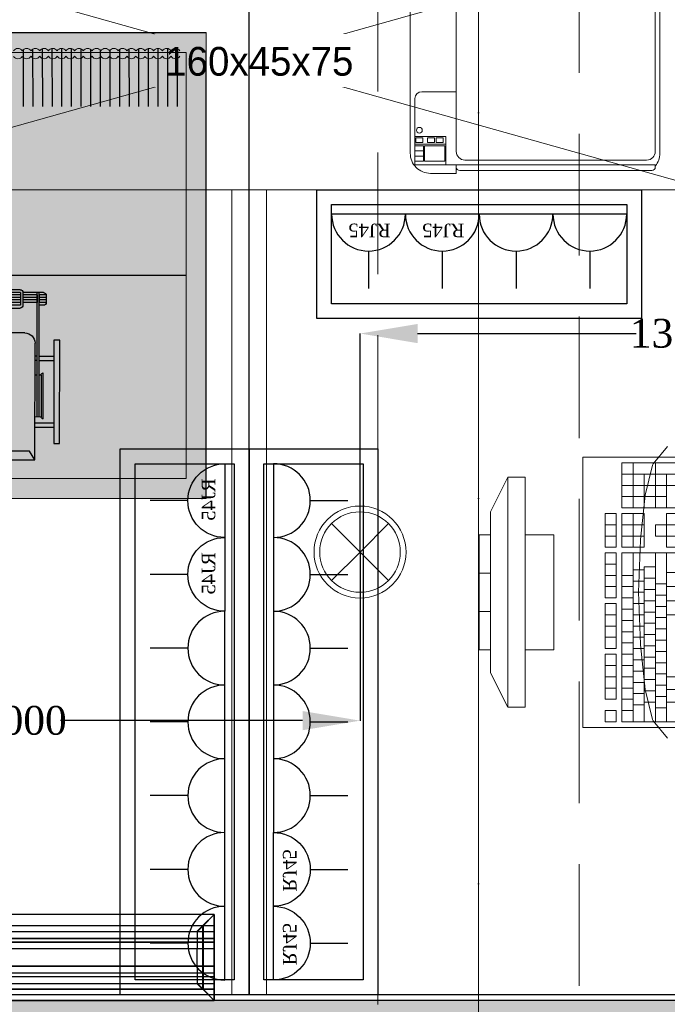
# Model space of a CAD drawing. Header units: millimetres. Extents: x 0 to 88385, y 0 to 41127.
# Tile 221 of 244: x 84434 to 85560, y 29696 to 31408. Entities that reach past the tile are written whole.
import ezdxf
from ezdxf.enums import TextEntityAlignment as Align

# ---------------------------------------------------------------- set-up
doc = ezdxf.new("R2010")
doc.units = ezdxf.units.MM
doc.header["$MEASUREMENT"] = 0
doc.set_wipeout_variables(frame=1)
for name, pattern in [('Dot & Dashed', [670.277762, 317.5, -176.388889, 0, -176.388874]), ('Hidden', [317.5, 211.666667, -105.833333]), ('Wipeout_Contour', [1000, 0, -1000])]:
    doc.linetypes.add(name, pattern=pattern)
for name, color, linetype in [('- განათება', 7, 'Continuous'), ('- მექანიკური ნაწილი', 7, 'Continuous'), ('- საშტეფცელო როზეტები', 7, 'Continuous'), ('Edges', 7, 'Continuous'), ('New_Structural - Bearing', 7, 'Continuous'), ('Structural - Bearing', 7, 'Continuous'), ('Structural - Grid', 7, 'Continuous')]:
    doc.layers.add(name, color=color, linetype=linetype)
for name, color, linetype, lineweight in [('heating-cooling1', 7, 'Continuous', 0), ('HVAC Room Number', 7, 'Continuous', 0), ('New_Annotation - Text_Pen_No__1', 7, 'Continuous', 13), ('New_Interior - Furniture _Pen_No__1', 7, 'Continuous', 13)]:
    doc.layers.add(name, color=color, linetype=linetype, lineweight=lineweight)
for name, color, linetype, lineweight, true_color in [('New_Interior - Lamp_Pen_No__77', 7, 'Continuous', 20, 0xffeb28), ('New_Structural - Bearing_Pen_No__5', 7, 'Continuous', 25, 0x40a5ff), ('New_Structural - Bearing_Pen_No__57', 7, 'Continuous', 25, 0xdcd214), ('Structural - Bearing_Pen_No__81', 7, 'Continuous', 20, 0x6a6a6a), ('Structural - Grid_Pen_No__81', 7, 'Continuous', 20, 0x6a6a6a)]:
    doc.layers.add(name, color=color, linetype=linetype, lineweight=lineweight, true_color=true_color)
doc.styles.add('GENERATED_STYLE_2', font='txt')
doc.styles.get("Standard").update_dxf_attribs({"font": 'sylfaen.ttf'})
doc.dimstyles.get("Standard").update_dxf_attribs({"dimtxt": 0.18, "dimasz": 0.18, "dimexe": 0.18, "dimexo": 0.0625, "dimgap": 0.09, "dimtad": 0, "dimtih": 1, "dimtoh": 1, "dimdec": 4, "dimzin": 0, "dimdsep": 46, "dimtxsty": 'Standard', "dimcen": 0.09, "dimadec": 0, "dimazin": 0, "dimtfac": 1, "dimtdec": 4, "dimtofl": 0, "dimtmove": 0, "dimatfit": 3, "dimfxl": 1, "dimtolj": 1, "dimtzin": 0, "dimarcsym": 0})

# ---------------------------------------------------------------- blocks, each defined once
blk = doc.blocks.new('Wall_75', base_point=(-2414.8, 29612.2))
at = {"layer": 'New_Structural - Bearing_Pen_No__57', "linetype": 'Continuous', "lineweight": 25, "true_color": 0xdcd214}
blk.add_hatch(color=52, dxfattribs=at).paths.add_polyline_path([(-2314.8, 29622.2), (2694.3, 29622.2), (2694.3, 29702.2), (-2314.8, 29702.2)])
at = {"layer": 'New_Structural - Bearing_Pen_No__5', "color": 161, "linetype": 'Continuous', "lineweight": 25, "true_color": 0x40a5ff}
blk.add_line((2694.3, 29702.2), (-2314.8, 29702.2), dxfattribs=at)
at = {"layer": 'New_Structural - Bearing_Pen_No__5', "color": 161, "linetype": 'Continuous', "lineweight": 25, "true_color": 0x40a5ff, "flags": 128}
blk.add_lwpolyline([(2694.3, 29712.2), (-2314.8, 29712.2)], dxfattribs=at)
blk = doc.blocks.new('Wardrobe 01_2')
at = {"layer": 'New_Interior - Furniture _Pen_No__1', "color": 7, "linetype": 'Continuous', "lineweight": 13}
for p, q in [((1600, 0), (0, 450)), ((0, 0), (1600, 450))]:
    blk.add_line(p, q, dxfattribs=at)
at = {"layer": 'New_Interior - Furniture _Pen_No__1', "color": 7, "linetype": 'Continuous', "lineweight": 13, "flags": 128}
blk.add_lwpolyline([(0, 0), (1600, 0), (1600, 450), (0, 450)], close=True, dxfattribs=at)
blk = doc.blocks.new('Standard grid marker_2')
at = {"layer": 'Structural - Grid_Pen_No__81', "color": 251, "linetype": 'Continuous', "lineweight": 20, "true_color": 0x6a6a6a}
blk.add_line((1000, 0), (27734.9, 0), dxfattribs=at)
at = {"layer": 'Structural - Grid_Pen_No__81', "color": 251, "lineweight": 20, "true_color": 0x6a6a6a, "style": 'GENERATED_STYLE_2'}
for tag, p in [('AC_MarkerText_1_0', (-1.5, -46.7)), ('AC_MarkerText_1_1', (28933.4, -46.7))]:
    blk.add_attdef(tag, text='', height=100, rotation=270, dxfattribs=at).set_placement(p, align=Align.TOP_CENTER)
blk = doc.blocks.new('Office Workstation Solo 27_3')
at = {"layer": 'New_Interior - Furniture _Pen_No__1', "color": 7, "linetype": 'Continuous', "lineweight": 13}
for p, q in [((-800, -420), (-800, -400)), ((-800, -400), (-600, -400)), ((-733.3, -420), (-733.3, -400)), ((-666.7, -420), (-666.7, -400)), ((-600, -400), (-600, -420)), ((-900, -450), (-840, -420)), ((-560, -420), (-840, -420)), ((-600, -420), (-800, -420)), ((-500, -450), (-560, -420)), ((-900, -480), (-900, -450)), ((-900, -450), (-500, -450)), ((-500, -450), (-500, -480)), ((-500, -480), (-900, -480)), ((-800, -530), (-800, -480)), ((-800, -480), (-600, -480)), ((-600, -480), (-600, -530)), ((-600, -530), (-800, -530)), ((-837.1, -638.5), (-837.1, -619.1)), ((-837.1, -619.1), (-778.3, -619.1)), ((-817.5, -638.5), (-817.5, -619.1)), ((-797.9, -638.5), (-797.9, -619.1)), ((-778.3, -619.1), (-778.3, -638.5)), ((-768.5, -638.5), (-768.5, -619.1)), ((-768.5, -619.1), (-690.2, -619.1)), ((-749, -638.5), (-749, -619.1)), ((-729.4, -638.5), (-729.4, -619.1)), ((-709.8, -638.5), (-709.8, -619.1)), ((-690.2, -619.1), (-690.2, -638.5)), ((-680.4, -638.5), (-680.4, -619.1)), ((-680.4, -619.1), (-602.1, -619.1)), ((-660.8, -638.5), (-660.8, -619.1)), ((-641.2, -638.5), (-641.2, -619.1)), ((-621.7, -638.5), (-621.7, -619.1)), ((-602.1, -619.1), (-602.1, -638.5)), ((-592.3, -638.5), (-592.3, -619.1)), ((-592.3, -619.1), (-514, -619.1)), ((-572.7, -638.5), (-572.7, -619.1)), ((-553.1, -638.5), (-553.1, -619.1)), ((-533.5, -638.5), (-533.5, -619.1)), ((-514, -619.1), (-514, -638.5)), ((-494.4, -638.5), (-494.4, -619.1)), ((-494.4, -619.1), (-474.8, -619.1)), ((-474.8, -619.1), (-474.8, -638.5)), ((-925.2, -745.2), (-925.2, -648.2)), ((-925.2, -648.2), (-846.9, -648.2)), ((-905.6, -745.2), (-905.6, -648.2)), ((-886, -745.2), (-886, -648.2)), ((-866.5, -725.8), (-866.5, -648.2)), ((-846.9, -648.2), (-846.9, -745.2)), ((-778.3, -638.5), (-837.1, -638.5)), ((-837.1, -687), (-837.1, -648.2)), ((-837.1, -648.2), (-778.3, -648.2)), ((-817.5, -687), (-817.5, -648.2)), ((-797.9, -687), (-797.9, -648.2)), ((-778.3, -648.2), (-778.3, -687)), ((-690.2, -638.5), (-768.5, -638.5)), ((-768.5, -745.2), (-768.5, -648.2)), ((-768.5, -648.2), (-474.8, -648.2)), ((-729.4, -667.6), (-729.4, -648.2)), ((-709.8, -667.6), (-709.8, -648.2)), ((-690.2, -667.6), (-690.2, -648.2)), ((-602.1, -638.5), (-680.4, -638.5)), ((-670.6, -667.6), (-670.6, -648.2)), ((-651, -667.6), (-651, -648.2)), ((-631.5, -667.6), (-631.5, -648.2)), ((-611.9, -667.6), (-611.9, -648.2)), ((-514, -638.5), (-592.3, -638.5)), ((-592.3, -667.6), (-592.3, -648.2)), ((-572.7, -667.6), (-572.7, -648.2)), ((-553.1, -667.6), (-553.1, -648.2)), ((-533.5, -667.6), (-533.5, -648.2)), ((-514, -667.6), (-514, -648.2)), ((-474.8, -638.5), (-494.4, -638.5)), ((-494.4, -667.6), (-494.4, -648.2)), ((-474.8, -648.2), (-474.8, -745.2)), ((-846.9, -667.6), (-925.2, -667.6)), ((-778.3, -667.6), (-837.1, -667.6)), ((-474.8, -667.6), (-768.5, -667.6)), ((-739.2, -687), (-739.2, -667.6)), ((-719.6, -687), (-719.6, -667.6)), ((-700, -687), (-700, -667.6)), ((-680.4, -687), (-680.4, -667.6)), ((-660.8, -687), (-660.8, -667.6)), ((-641.2, -687), (-641.2, -667.6)), ((-621.7, -687), (-621.7, -667.6)), ((-602.1, -687), (-602.1, -667.6)), ((-582.5, -687), (-582.5, -667.6)), ((-562.9, -687), (-562.9, -667.6)), ((-543.3, -687), (-543.3, -667.6)), ((-523.8, -687), (-523.8, -667.6)), ((-504.2, -687), (-504.2, -667.6)), ((-791.6, -680.4), (-869.2, -688.9)), ((-790.4, -680.3), (-791.6, -680.4)), ((-700, -677.3), (-790.4, -680.3)), ((-700, -677.3), (-609.6, -680.3)), ((-609.6, -680.3), (-608.4, -680.4)), ((-608.4, -680.4), (-530.8, -688.9)), ((-921.1, -701.6), (-923.5, -702.6)), ((-869.2, -688.9), (-921.1, -701.6)), ((-846.9, -687), (-905.6, -687)), ((-778.3, -687), (-837.1, -687)), ((-474.8, -687), (-744.1, -687)), ((-744.1, -706.4), (-744.1, -687)), ((-724.5, -706.4), (-724.5, -687)), ((-704.9, -706.4), (-704.9, -687)), ((-685.3, -706.4), (-685.3, -687)), ((-665.7, -706.4), (-665.7, -687)), ((-646.1, -706.4), (-646.1, -687)), ((-626.6, -706.4), (-626.6, -687)), ((-607, -706.4), (-607, -687)), ((-587.4, -706.4), (-587.4, -687)), ((-567.8, -706.4), (-567.8, -687)), ((-548.2, -706.4), (-548.2, -687)), ((-530.8, -688.9), (-478.9, -701.6)), ((-528.6, -706.4), (-528.6, -687)), ((-509.1, -706.4), (-509.1, -687)), ((-478.9, -701.6), (-476.5, -702.6)), ((-923.5, -702.6), (-953.7, -727.7)), ((-846.9, -706.4), (-925.2, -706.4)), ((-817.5, -725.8), (-817.5, -706.4)), ((-817.5, -706.4), (-797.9, -706.4)), ((-797.9, -706.4), (-797.9, -725.8)), ((-474.8, -706.4), (-768.5, -706.4)), ((-714.7, -725.8), (-714.7, -706.4)), ((-695.1, -725.8), (-695.1, -706.4)), ((-675.5, -725.8), (-675.5, -706.4)), ((-655.9, -725.8), (-655.9, -706.4)), ((-636.4, -725.8), (-636.4, -706.4)), ((-616.8, -725.8), (-616.8, -706.4)), ((-597.2, -725.8), (-597.2, -706.4)), ((-577.6, -725.8), (-577.6, -706.4)), ((-558, -725.8), (-558, -706.4)), ((-538.4, -725.8), (-538.4, -706.4)), ((-518.9, -725.8), (-518.9, -706.4)), ((-499.3, -725.8), (-499.3, -706.4)), ((-476.5, -702.6), (-446.3, -727.7)), ((-846.9, -725.8), (-905.6, -725.8)), ((-837.1, -745.2), (-837.1, -725.8)), ((-837.1, -725.8), (-817.5, -725.8)), ((-817.5, -745.2), (-817.5, -725.8)), ((-797.9, -725.8), (-817.5, -725.8)), ((-797.9, -725.8), (-778.3, -725.8)), ((-797.9, -745.2), (-797.9, -725.8)), ((-778.3, -725.8), (-778.3, -745.2)), ((-474.8, -725.8), (-768.5, -725.8)), ((-734.3, -745.2), (-734.3, -725.8)), ((-709.8, -745.2), (-709.8, -725.8)), ((-685.3, -745.2), (-685.3, -725.8)), ((-660.8, -745.2), (-660.8, -725.8)), ((-553.1, -745.2), (-553.1, -725.8)), ((-531.1, -745.2), (-531.1, -725.8)), ((-509.1, -745.2), (-509.1, -725.8))]:
    blk.add_line(p, q, dxfattribs=at)
at = {"layer": 'New_Interior - Furniture _Pen_No__1', "color": 7, "linetype": 'Continuous', "lineweight": 13, "flags": 128}
for points in [[(0, 0), (-1400, 0), (-1400, -800), (0, -800)], [(-1400, 0), (-1400, -30), (0, -30), (0, 0)], [(-465, -580), (-465, -750), (-935, -750), (-935, -580)]]:
    blk.add_lwpolyline(points, close=True, dxfattribs=at)
blk = doc.blocks.new('Office Workstation Solo 27_4')
at = {"layer": 'New_Interior - Furniture _Pen_No__1', "color": 7, "linetype": 'Continuous', "lineweight": 13, "flags": 128}
for points in [[(0, 0), (-1400, 0), (-1400, -800), (0, -800)], [(-1400, 0), (-1400, -30), (0, -30), (0, 0)]]:
    blk.add_lwpolyline(points, close=True, dxfattribs=at)
blk = doc.blocks.new('Copier Desktop')
at = {"layer": 'New_Interior - Furniture _Pen_No__1', "color": 7, "linetype": 'Continuous', "lineweight": 13}
for p, q in [((80, 354), (80, 38)), ((354, 346), (354, 354)), ((399, 346), (354, 346)), ((426, 38), (426, 319)), ((20, 142), (80, 142)), ((8, 12.7), (8, 130)), ((8, 64), (62, 64)), ((22, 61.5), (9.5, 61.5)), ((9.5, 61.5), (9.5, 53.5)), ((9.5, 53.5), (22, 53.5)), ((22, 53.5), (22, 61.5)), ((42, 61.5), (30, 61.5)), ((30, 61.5), (30, 53.5)), ((30, 53.5), (42, 53.5)), ((42, 53.5), (42, 61.5)), ((57, 61.5), (45, 61.5)), ((45, 61.5), (45, 53.5)), ((45, 53.5), (57, 53.5)), ((57, 53.5), (57, 61.5)), ((62, 15), (62, 64)), ((8, 51), (62, 51)), ((23, 48), (8, 48)), ((8, 48), (8, 21)), ((8, 39), (23, 39)), ((23, 21), (23, 48)), ((60, 48), (25, 48)), ((25, 48), (25, 21)), ((60, 21), (60, 48)), ((8, 30), (23, 30)), ((8, 21), (23, 21)), ((25, 21), (60, 21)), ((95, 23), (411, 23)), ((8, 15), (80, 15))]:
    blk.add_line(p, q, dxfattribs=at)
at = {"layer": 'New_Interior - Furniture _Pen_No__1', "color": 7, "linetype": 'Continuous', "lineweight": 13, "flags": 128}
for points in [[(35, 0), (80, 0), (80, 15), (426, 15), (426, 12.7, 0.174158), (434, 35), (434, 319, 0.414214), (399, 354), (35, 354, 0.414214), (0, 319), (0, 35, 0.414214)], [(80, 15), (80, 11, 0.414214), (86, 5), (420, 5, 0.414214), (426, 11), (426, 15)]]:
    blk.add_lwpolyline(points, format="xyb", close=True, dxfattribs=at)
at = {"layer": 'New_Interior - Furniture _Pen_No__1', "color": 7, "linetype": 'Continuous', "lineweight": 13}
blk.add_circle((15.8, 75), 5, dxfattribs=at)
for centre, radius, start, end in [((399, 319), 27, 0, 90), ((20, 130), 12, 90, 180), ((95, 38), 15, 180, 270), ((411, 38), 15, 270, 0)]:
    blk.add_arc(centre, radius, start, end, dxfattribs=at)
blk = doc.blocks.new('Beam_1', base_point=(991.2, 14663))
at = {"layer": 'Structural - Bearing_Pen_No__81', "color": 251, "linetype": 'Dot & Dashed', "lineweight": 20, "true_color": 0x6a6a6a}
blk.add_line((991.2, 14663), (991.2, 39096.2), dxfattribs=at)
at = {"layer": 'Structural - Bearing_Pen_No__81', "color": 251, "linetype": 'Hidden', "lineweight": 20, "true_color": 0x6a6a6a}
for p, q in [((1166.2, 14488), (1166.2, 39096.2)), ((816.2, 26838), (816.2, 32488))]:
    blk.add_line(p, q, dxfattribs=at)
blk = doc.blocks.new('- საშტეფცელო როზეტი IP22')
at = {"layer": '- საშტეფცელო როზეტები', "color": 5}
for p, q in [((8536.7, 3822.7), (8536.7, 3888.1)), ((8472.6, 3758.6), (8600.9, 3758.6))]:
    blk.add_line(p, q, dxfattribs=at)
blk.add_arc((8536.7, 3758.6), 64.1, 0, 180, dxfattribs=at)
blk = doc.blocks.new('socket')
at = {"layer": '- საშტეფცელო როზეტები', "color": 5}
for p, q in [((0, 64.1), (0, 129.5)), ((-64.1, 0), (64.1, 0))]:
    blk.add_line(p, q, dxfattribs=at)
blk.add_arc((0, 0), 64.1, 0, 180, dxfattribs=at)
at = {"layer": '- საშტეფცელო როზეტები', "color": 1, "insert": (-38.6, 40.2), "char_height": 23.657, "attachment_point": 1}
blk.add_mtext_dynamic_manual_height_columns('{\\fSylfaen|b0|i0|c0|p18;RJ45}', width=4.298, gutter_width=0.0538, heights=[0], dxfattribs=at)
blk = doc.blocks.new('lineardiffplan')
at = {"layer": 'Edges'}
for p, q in [((392.8, 274.9), (392.8, 274.6)), ((393.1, 274.9), (392.8, 274.9)), ((422.8, 244.9), (392.8, 274.9)), ((392.8, 274.6), (392.9, 274.5)), ((392.9, 125.2), (392.9, 274.5)), ((412.4, 255), (392.9, 274.5)), ((393.1, 274.9), (393.2, 274.8)), ((393.2, 274.8), (412.7, 255.3)), ((1462.8, 244.9), (1492.8, 274.9)), ((1472.9, 255.3), (1492.4, 274.8)), ((1473.2, 254.9), (1492.8, 274.5)), ((1492.4, 274.8), (1492.5, 274.9)), ((1492.8, 274.9), (1492.5, 274.9)), ((1492.8, 274.5), (1492.8, 274.9)), ((1492.8, 274.5), (1492.8, 274.5)), ((1492.8, 125.4), (1492.8, 274.5)), ((1492.8, 255.3), (392.9, 255.3)), ((392.9, 254.9), (1492.8, 254.9)), ((392.9, 244.9), (1492.8, 244.9)), ((412.4, 144.7), (412.4, 255)), ((412.8, 254.6), (412.4, 255)), ((412.7, 255.3), (413.1, 254.9)), ((412.8, 145.1), (412.8, 254.6)), ((412.8, 254.6), (422.8, 244.6)), ((413.1, 254.9), (423.1, 244.9)), ((422.8, 244.6), (422.8, 244.9)), ((422.8, 244.9), (423.1, 244.9)), ((422.8, 244.6), (422.8, 244.6)), ((422.8, 244.6), (422.8, 233.2)), ((423.1, 244.9), (423.1, 244.9)), ((1472.5, 254.9), (1462.5, 244.9)), ((1462.5, 244.9), (1462.5, 244.9)), ((1462.5, 244.9), (1462.8, 244.9)), ((1462.8, 244.9), (1462.9, 244.6)), ((1462.8, 244.5), (1462.9, 244.6)), ((1462.8, 233.2), (1462.8, 244.5)), ((1462.9, 244.6), (1472.8, 254.5)), ((1472.9, 255.3), (1472.5, 254.9)), ((1472.8, 254.5), (1473.2, 254.9)), ((1472.8, 254.5), (1472.8, 145.3)), ((1473.2, 144.9), (1473.2, 254.9)), ((392.9, 233.2), (1492.8, 233.2)), ((392.9, 233), (1492.8, 233)), ((392.9, 226.8), (1492.8, 226.8)), ((392.9, 226.5), (1492.8, 226.5)), ((422.8, 233), (422.8, 233.2)), ((422.8, 226.8), (422.8, 233)), ((422.8, 226.5), (422.8, 226.8)), ((422.8, 214.9), (422.8, 226.5)), ((1462.8, 233), (1462.8, 233.2)), ((1462.8, 226.8), (1462.8, 233)), ((1462.8, 226.5), (1462.8, 226.8)), ((1462.8, 214.9), (1462.8, 226.5)), ((392.9, 214.9), (1492.8, 214.9)), ((1492.8, 214.8), (392.9, 214.8)), ((422.4, 214.9), (422.3, 214.9)), ((422.8, 214.9), (422.4, 214.9)), ((422.8, 184.9), (422.8, 214.9)), ((423.2, 214.9), (422.8, 214.9)), ((423.2, 214.8), (422.8, 214.9)), ((423.2, 214.8), (423.2, 214.9)), ((423.2, 214.8), (423.2, 184.9)), ((1462.8, 214.9), (1462.4, 214.9)), ((1462.4, 214.9), (1462.4, 214.8)), ((1462.8, 214.9), (1462.4, 214.8)), ((1462.4, 184.9), (1462.4, 214.8)), ((1462.8, 214.9), (1462.8, 184.9)), ((1462.8, 214.9), (1463.2, 214.9)), ((1463.2, 214.9), (1463.3, 214.9)), ((1492.8, 184.9), (392.9, 184.9)), ((392.9, 173.2), (1492.8, 173.2)), ((392.9, 173), (1492.8, 173)), ((422.4, 184.9), (422.3, 184.9)), ((422.8, 184.9), (422.4, 184.9)), ((422.8, 184.9), (423.2, 184.9)), ((422.8, 173.2), (422.8, 184.9)), ((422.8, 173), (422.8, 173.2)), ((422.8, 173), (422.8, 166.8)), ((1462.4, 184.9), (1462.8, 184.9)), ((1462.8, 173.2), (1462.8, 184.9)), ((1463.2, 184.9), (1462.8, 184.9)), ((1462.8, 173), (1462.8, 173.2)), ((1462.8, 166.8), (1462.8, 173)), ((1463.2, 184.9), (1463.3, 184.9)), ((392.8, 124.9), (422.8, 154.9)), ((392.9, 166.8), (1492.8, 166.8)), ((392.9, 166.5), (1492.8, 166.5)), ((392.9, 154.9), (1492.8, 154.9)), ((412.8, 145.1), (422.8, 155.1)), ((423.1, 154.8), (413.1, 144.9)), ((422.8, 166.5), (422.8, 166.8)), ((422.8, 155.1), (422.8, 166.5)), ((422.8, 154.9), (422.8, 155.1)), ((422.8, 155.1), (422.8, 155.1)), ((423.1, 154.8), (422.8, 154.9)), ((423.1, 154.8), (423.1, 154.9)), ((1462.5, 154.8), (1462.4, 154.9)), ((1462.8, 154.9), (1462.5, 154.8)), ((1462.5, 154.8), (1472.4, 144.9)), ((1462.8, 166.5), (1462.8, 166.8)), ((1462.8, 155.3), (1462.8, 166.5)), ((1462.9, 155.2), (1462.8, 155.3)), ((1462.9, 155.2), (1462.8, 154.9)), ((1462.8, 154.9), (1492.8, 124.9)), ((1472.8, 145.3), (1462.9, 155.2)), ((1492.8, 144.9), (392.9, 144.9)), ((392.9, 125.2), (412.4, 144.7)), ((392.9, 144.5), (1492.8, 144.5)), ((412.7, 144.5), (393.2, 124.9)), ((412.8, 145.1), (412.4, 144.7)), ((412.7, 144.5), (413.1, 144.9)), ((1472.4, 144.9), (1472.8, 144.5)), ((1473.2, 144.9), (1472.8, 145.3)), ((1472.8, 144.5), (1492.4, 124.9)), ((1473.2, 144.9), (1492.8, 125.4)), ((392.9, 125.2), (392.8, 125.1)), ((392.8, 125.1), (392.8, 124.9)), ((392.8, 124.9), (393.1, 124.9)), ((393.2, 124.9), (393.1, 124.9)), ((1492.4, 124.9), (1492.8, 124.9)), ((1492.4, 124.9), (1492.4, 124.9)), ((1492.8, 125.3), (1492.8, 125.4)), ((1492.8, 124.9), (1492.8, 125.3))]:
    blk.add_line(p, q, dxfattribs=at)
blk.add_lwpolyline([(393.2, 274.8), (1492.8, 274.8), (1492.8, 124.9), (393.2, 124.9)], close=True, dxfattribs=at)
blk = doc.blocks.new('asd1q3wdscqewdscx')
h = blk.add_hatch(color=8)
h.dxf.hatch_style = 1
h.paths.add_polyline_path([(45549, 30865), (45532, 30865), (45532, 30791), (45549, 30791)])
h.paths.add_polyline_path([(45549, 31289), (45532, 31289), (45532, 31215), (45549, 31215)])
h.paths.add_polyline_path([(45874, 31312), (45467, 31312), (45467, 31289), (45874, 31289)])
h.paths.add_polyline_path([(45811, 31289), (45794, 31289), (45794, 31231), (45811, 31231)])
h.paths.add_polyline_path([(45811, 31223), (45794, 31223), (45794, 31215), (45811, 31215)])
h = blk.add_hatch(color=7)
h.dxf.hatch_style = 1
h.paths.add_polyline_path([(45746.1, 31247), (45563.9, 31247, 0.376607), (45573, 31239), (45737, 31239, 0.376607)])
h = blk.add_hatch(color=7)
h.dxf.hatch_style = 1
h.paths.add_polyline_path([(45737, 31239), (45573, 31239), (45573, 31231), (45737, 31231)])
h = blk.add_hatch(color=256)
h.dxf.hatch_style = 1
h.paths.add_polyline_path([(46062, 31223), (46053, 31223), (46053, 31167), (46062, 31167)])
h.paths.add_polyline_path([(46053, 31258.8), (46053, 31231), (46062, 31231), (46062, 31248, 0.361621)])
h.paths.add_polyline_path([(46043, 31259), (46033, 31259), (46033, 31231), (46043, 31231)])
h.paths.add_polyline_path([(46023, 31259, 0.414214), (46012, 31248), (46012, 31231), (46023, 31231)])
h.paths.add_polyline_path([(46023, 31223), (46012, 31223), (46012, 31167), (46023, 31167)])
h.paths.add_polyline_path([(46043, 31223), (46033, 31223), (46033, 31167), (46043, 31167)])
h.paths.add_polyline_path([(46073, 31156, 0.414214), (46062, 31167), (46012, 31167, 0.414214), (46001, 31156), (46001, 31058), (46001, 31049), (46073, 31049), (46073, 31058)])
h.paths.add_polyline_path([(46062, 31058), (46012, 31058), (46012, 31158), (46062, 31158)], flags=16)
at = {"true_color": 0x8fa35c}
h = blk.add_hatch(color=55, dxfattribs=at)
h.dxf.hatch_style = 1
h.paths.add_polyline_path([(46053, 31223), (46043, 31223), (46043, 31167), (46053, 31167)])
h.paths.add_polyline_path([(46053, 31258.8, 0.045741), (46051, 31259), (46043, 31259), (46043, 31231), (46053, 31231)])
h.paths.add_polyline_path([(46033, 31259), (46023, 31259), (46023, 31231), (46033, 31231)])
h.paths.add_polyline_path([(46023, 31158), (46012, 31158), (46012, 31058), (46023, 31058)])
h.paths.add_polyline_path([(46033, 31158), (46023, 31158), (46023, 31058), (46033, 31058)])
h.paths.add_polyline_path([(46043, 31158), (46033, 31158), (46033, 31058), (46043, 31058)])
h.paths.add_polyline_path([(46053, 31158), (46043, 31158), (46043, 31058), (46053, 31058)])
h.paths.add_polyline_path([(46062, 31158), (46053, 31158), (46053, 31058), (46062, 31058)])
at = {"true_color": 0xb4794b}
h = blk.add_hatch(color=35, dxfattribs=at)
h.dxf.hatch_style = 1
h.paths.add_polyline_path([(45903, 31174.6, 0.414214), (45862.6, 31215), (45403, 31215), (45437, 31193.9), (45437, 30886.1), (45403, 30865), (45862.6, 30865, 0.414214), (45903, 30905.4)])
at = {"true_color": 0x40b2bf}
h = blk.add_hatch(color=143, dxfattribs=at)
h.dxf.hatch_style = 1
h.paths.add_polyline_path([(45737, 31231), (45573, 31231), (45573, 31223), (45737, 31223)])
h = blk.add_hatch(color=7)
h.dxf.hatch_style = 1
h.paths.add_polyline_path([(45737, 31223), (45573, 31223), (45573, 31215), (45737, 31215)])
h = blk.add_hatch(color=143, dxfattribs=at)
h.dxf.hatch_style = 1
h.paths.add_polyline_path([(46062, 31231), (46053, 31231), (46023, 31231), (45737, 31231), (45737, 31223), (46062, 31223)])
at = {"true_color": 0x8fa35c}
h = blk.add_hatch(color=55, dxfattribs=at)
h.dxf.hatch_style = 1
h.paths.add_polyline_path([(46033, 31223), (46023, 31223), (46023, 31167), (46033, 31167)])
h = blk.add_hatch(color=8)
h.dxf.hatch_style = 1
h.paths.add_polyline_path([(45811, 30865), (45794, 30865), (45794, 30791), (45811, 30791)])
h = blk.add_hatch(color=8)
h.dxf.hatch_style = 1
h.paths.add_polyline_path([(45874, 30791), (45467, 30791), (45467, 30768), (45874, 30768)])
for p, q in [((45467, 31289), (45467, 31312)), ((45467, 31312), (45874, 31312)), ((45874, 31312), (45874, 31289)), ((45874, 31289), (45467, 31289)), ((45532, 31215), (45532, 31289)), ((45549, 31215), (45549, 31289)), ((45794, 31231), (45794, 31289)), ((45811, 31231), (45811, 31289)), ((45563.9, 31247), (45746.1, 31247)), ((45573, 31215), (45573, 31239)), ((45737, 31239), (45573, 31239)), ((45737, 31239), (45737, 31231)), ((46012, 31248), (46012, 31231)), ((46051, 31259), (46023, 31259)), ((46023, 31259), (46023, 31231)), ((46033, 31259), (46033, 31231)), ((46043, 31259), (46043, 31231)), ((46053, 31259), (46053, 31231)), ((46062, 31248), (46062, 31167)), ((45403, 31215), (45862.6, 31215)), ((45403, 31215), (45437, 31193.9)), ((45403, 30865), (45403, 31215)), ((45573, 31231), (46062, 31231)), ((45573, 31223), (46062, 31223)), ((45737, 31223), (45737, 31215)), ((45794, 31223), (45794, 31215)), ((45811, 31223), (45811, 31215)), ((46053, 31231), (46023, 31231)), ((46053, 31223), (46023, 31223)), ((46023, 31223), (46023, 31167)), ((46033, 31223), (46033, 31167)), ((46043, 31223), (46043, 31167)), ((46053, 31231), (46062, 31231)), ((46053, 31223), (46062, 31223)), ((46053, 31223), (46053, 31167)), ((45437, 31193.9), (45437, 30886.1)), ((45903, 31174.6), (45903, 30905.4)), ((46062, 31167), (46012, 31167)), ((46062, 31158), (46012, 31158)), ((46012, 31158), (46012, 31058)), ((46023, 31158), (46023, 31058)), ((46033, 31158), (46033, 31058)), ((46043, 31158), (46043, 31058)), ((46053, 31158), (46053, 31058)), ((46062, 31158), (46062, 31058)), ((46001, 31058), (46001, 31156)), ((46073, 31156), (46073, 31058)), ((46001, 31049), (46001, 31058)), ((46073, 31049), (46001, 31049)), ((46062, 31058), (46012, 31058)), ((46073, 31058), (46073, 31049)), ((45403, 30865), (45437, 30886.1)), ((45862.6, 30865), (45403, 30865)), ((45532, 30865), (45532, 30791)), ((45549, 30865), (45549, 30791)), ((45794, 30865), (45794, 30791)), ((45811, 30865), (45811, 30791)), ((45874, 30791), (45467, 30791)), ((45467, 30791), (45467, 30768)), ((45874, 30768), (45874, 30791)), ((45467, 30768), (45874, 30768))]:
    blk.add_line(p, q)
for centre, radius, start, end in [((45573, 31248.2), 9.19, 187.4531, 270), ((45737, 31248.2), 9.19, 270, 352.5469), ((46023, 31248), 11, 90, 180), ((46051, 31248), 11, 0, 90), ((45862.6, 31174.6), 40.4, 0, 90), ((46012, 31156), 11, 90, 180), ((46062, 31156), 11, 0, 90), ((45862.6, 30905.4), 40.4, 270, 0)]:
    blk.add_arc(centre, radius, start, end)
blk = doc.blocks.new('asdasda')
at = {"lineweight": 0, "true_color": 0xffffff}
h = blk.add_hatch(color=7, dxfattribs=at)
h.dxf.hatch_style = 1
h.paths.add_polyline_path([(757.4, 504.2), (22.6, 504.2), (22.6, 22.6), (757.4, 22.6)], flags=0)
h.paths.add_polyline_path([(780, 526.8), (0, 526.8), (0, 0), (780, 0)])
h.paths.add_polyline_path([(22.6, 504.2), (757.4, 504.2), (757.4, 22.6), (22.6, 22.6)], flags=16)
h = blk.add_hatch(color=7, dxfattribs=at)
h.dxf.hatch_style = 1
h.paths.add_polyline_path([(757.4, 504.2), (22.6, 504.2), (22.6, 22.6), (757.4, 22.6)])
h = blk.add_hatch(color=7)
h.dxf.hatch_style = 1
h.paths.add_polyline_path([(22.8, 255.2), (22.8, 243.7), (757.4, 244.3), (757.4, 255.8)])
at = {"true_color": 0xfb1004}
h = blk.add_hatch(color=1, dxfattribs=at)
h.dxf.hatch_style = 1
h.set_gradient(color1=(255, 0, 0), color2=(0, 0, 255), tint=1)
h.paths.add_polyline_path([(740.4, 210.2), (740.4, 134.5, -1), (717.1, 134.4), (717, 209.8, 1), (673.8, 209.8), (673.9, 134.5, -1.005911), (650.8, 134.2), (650.7, 210, 1.002343), (607.7, 209.6), (607.8, 134.4, -1), (584.4, 134.3), (584.4, 210, 1.002343), (541.4, 209.6), (541.4, 134.3, -1), (518.1, 134.3), (518, 209.7, 1), (474.8, 209.6), (474.9, 134.2, -1), (451.8, 134), (451.7, 209.8, 1.00525), (408.7, 209.3), (408.8, 134.3, -1), (385.4, 134.3), (385.4, 209.7, 1), (342.1, 209.6), (342.2, 134.3, -1.005302), (319.1, 133.9), (319, 209.7, 1.00522), (276, 209.2), (276.1, 134.2, -1), (252.8, 134.2), (252.7, 209.8, 1.005275), (209.7, 209.3), (209.8, 134.3, -1), (186.4, 134.3), (186.4, 209.7, 1.005275), (143.4, 209.2), (143.4, 134.2, -1), (120.1, 134.2), (120, 209.8, 1.005275), (77, 209.3), (77.1, 134.3, -1), (53.8, 134.3), (53.7, 209.6, 0.415483), (31.5, 231.6), (22.6, 231.6), (22.6, 221.5), (32, 221.5, -0.414214), (43.6, 209.9), (43.7, 134.6, 0.999973), (86.9, 134.6), (86.9, 209.7, -1.008192), (110, 210.1), (110, 134.5, 1.011383), (153.3, 135.1), (153.2, 209.9, -0.994909), (176.3, 210.1), (176.4, 134.6, 1.011379), (219.6, 135.1), (219.5, 210, -0.994909), (242.6, 210.1), (242.7, 134.5, 1), (285.9, 134.5), (285.9, 209.9, -0.994909), (309, 210.1), (309, 134.4, 1), (352.3, 134.5), (352.2, 209.9), (352.2, 210, -1), (375.3, 210.2), (375.4, 134.6, 1), (418.6, 134.7), (418.5, 210, -0.994909), (441.6, 210.2), (441.7, 134.6, 1), (484.9, 134.6), (484.9, 210, -1), (508, 210.2), (508, 134.6, 1), (551.3, 134.6), (551.2, 210, -1), (574.3, 210.3), (574.4, 134.7, 1), (617.6, 134.7), (617.5, 210.1, -1), (640.6, 210.3), (640.7, 134.7, 1), (683.9, 134.8), (683.9, 210.1, -1), (707, 210.4), (707, 134.8, 1), (750.3, 134.8), (750.2, 210.2, -0.303251), (757.4, 221), (757.4, 231.4, 0.354482)])
h = blk.add_hatch(color=250)
h.dxf.hatch_style = 1
h.paths.add_polyline_path([(757.4, 97.8), (757.4, 109.3), (22.6, 108.7), (22.6, 97.2)])
h = blk.add_hatch(color=7)
h.dxf.hatch_style = 1
h.paths.add_polyline_path([(22.9, 102), (22.9, 90.5), (757.4, 91.1), (757.4, 102.6)])
blk.add_line((22.6, 275), (757.4, 275))
at = {"color": 250}
blk.add_line((780, 0), (0, 0), dxfattribs=at)
for points in [[(0, 526.8), (0, 20)], [(32.5, 83.8), (32.6, 18.6)], [(43.4, 83.8), (43.5, 18.2)], [(54.3, 83.8), (54.3, 18.1)], [(65.2, 83.8), (65.2, 18.2)], [(76.1, 83.8), (76.1, 18.4)], [(86.9, 83.8), (87, 18.5)], [(97.8, 83.9), (97.9, 19.1)], [(108.7, 83.9), (108.8, 20)], [(119.6, 83.9), (119.7, 20.2)], [(130.5, 83.9), (130.5, 19.2)], [(141.4, 83.9), (141.4, 18.6)], [(152.3, 83.9), (152.3, 18.3)], [(163.2, 83.9), (163.2, 18.1)], [(174, 83.9), (174.1, 18.1)], [(184.9, 83.9), (185, 18.4)], [(195.8, 83.9), (195.9, 18.8)], [(206.7, 83.9), (206.7, 19.4)]]:
    blk.add_lwpolyline(points, dxfattribs=at)
at = {"layer": 'heating-cooling1'}
blk.add_lwpolyline([(0, 526.8), (780, 526.8), (780, 0), (0, 0), (0, 526.8)], dxfattribs=at)
blk.add_lwpolyline([(22.6, 504.2), (757.4, 504.2), (757.4, 22.6), (22.6, 22.6)], close=True, dxfattribs=at)
at = {"layer": 'HVAC Room Number', "color": 250}
for points in [[(39.8, 27, 0.553217), (29.9, 27)], [(49.6, 27, 0.553217), (39.8, 27)], [(59.5, 27, 0.553217), (49.6, 27)], [(69.3, 27.1, 0.553217), (59.5, 27)], [(79.2, 27.1, 0.553217), (69.3, 27.1)], [(89.6, 27, 0.553217), (79.8, 27)], [(99.5, 27, 0.553217), (89.6, 27)], [(109.4, 27, 0.553217), (99.5, 27)], [(119.2, 27, 0.553217), (109.4, 27)], [(129.1, 27, 0.553217), (119.2, 27)], [(139, 27, 0.553217), (129.1, 27)], [(148.8, 27, 0.553217), (139, 27)], [(158.7, 27, 0.553217), (148.8, 27)], [(168.5, 27, 0.553217), (158.7, 27)], [(178.4, 27, 0.553217), (168.5, 27)], [(188.3, 27, 0.553217), (178.4, 27)], [(198.1, 27, 0.553217), (188.3, 27)], [(208, 27.1, 0.553217), (198.1, 27)], [(217.9, 27.1, 0.553217), (208, 27.1)], [(29.9, 20.8, 0.553217), (39.8, 20.8)], [(39.8, 20.8, 0.553217), (49.6, 20.8)], [(49.6, 20.8, 0.553217), (59.5, 20.9)], [(59.5, 20.9, 0.553217), (69.3, 20.9)], [(69.3, 20.9, 0.553217), (79.2, 20.9)], [(79.8, 20.8, 0.553217), (89.7, 20.8)], [(89.7, 20.8, 0.553217), (99.5, 20.8)], [(99.5, 20.8, 0.553217), (109.4, 20.8)], [(109.4, 20.8, 0.553217), (119.2, 20.8)], [(119.2, 20.8, 0.553217), (129.1, 20.8)], [(129.1, 20.8, 0.553217), (139, 20.8)], [(139, 20.8, 0.553217), (148.8, 20.8)], [(148.8, 20.8, 0.553217), (158.7, 20.8)], [(158.7, 20.8, 0.553217), (168.6, 20.8)], [(168.6, 20.8, 0.553217), (178.4, 20.8)], [(178.4, 20.8, 0.553217), (188.3, 20.9)], [(188.3, 20.9, 0.553217), (198.1, 20.9)], [(198.1, 20.9, 0.553217), (208, 20.9)], [(208, 20.9, 0.553217), (217.9, 20.9)]]:
    blk.add_lwpolyline(points, format="xyb", dxfattribs=at)
at = {"xscale": -0.286883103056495, "yscale": 0.2868831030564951, "zscale": 0.2868831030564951, "rotation": 89.95250228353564}
blk.add_blockref('asd1q3wdscqewdscx', (9159.5, 13501.1), dxfattribs=at)
blk = doc.blocks.new('Recessed Spot')
at = {"layer": 'New_Interior - Lamp_Pen_No__77', "color": 2, "linetype": 'Continuous', "lineweight": 20, "true_color": 0xffeb28}
for q in [(-49.5, 49.5), (49.5, 49.5), (-49.5, -49.5), (49.5, -49.5)]:
    blk.add_line((0, 0), q, dxfattribs=at)
at = {"layer": 'New_Interior - Lamp_Pen_No__77', "color": 2, "linetype": 'Continuous', "lineweight": 20, "true_color": 0xffeb28, "flags": 128}
blk.add_lwpolyline([(80, 0, 1), (-80, 0, 1)], format="xyb", close=True, dxfattribs=at)
at = {"layer": 'New_Interior - Lamp_Pen_No__77', "color": 2, "linetype": 'Continuous', "lineweight": 20, "true_color": 0xffeb28}
blk.add_circle((0, 0), 70, dxfattribs=at)
blk = doc.blocks.new('*D1083')
at = {"layer": '- განათება', "color": 0, "lineweight": -2, "transparency": 16777216}
for p, q in [((83725.5, 30482.2), (83725.5, 30188.8)), ((85025.5, 30482.2), (85025.5, 30188.8)), ((83825.5, 30189), (84205.5, 30189)), ((84925.5, 30189), (84504.7, 30189))]:
    blk.add_line(p, q, dxfattribs=at)
at = {"layer": '- განათება', "color": 0, "transparency": 16777216}
for points in [[(83825.5, 30205.7), (83825.5, 30172.3), (83725.5, 30189)], [(84925.5, 30205.7), (84925.5, 30172.3), (85025.5, 30189)]]:
    blk.add_solid(points, dxfattribs=at)
at = {"layer": 'Defpoints', "color": 0, "transparency": 16777216}
for p in [(83725.5, 30482.2), (85025.5, 30482.2), (83725.5, 30189)]:
    blk.add_point(p, dxfattribs=at)
at = {"layer": '- განათება', "color": 0, "transparency": 16777216, "insert": (84355.1, 30189), "char_height": 50, "attachment_point": 5}
blk.add_mtext('\\A1;{\\fSylfaen|b0|i0|c0|p18;1300.0000}', dxfattribs=at)
blk = doc.blocks.new('*D1076')
at = {"layer": '- განათება', "color": 0, "lineweight": -2, "transparency": 16777216}
for p, q in [((85025.5, 30482.3), (85025.5, 30862.4)), ((85125.5, 30862.3), (85505.5, 30862.3)), ((86225.5, 30862.3), (85804.7, 30862.3)), ((86325.5, 30482.3), (86325.5, 30862.4))]:
    blk.add_line(p, q, dxfattribs=at)
at = {"layer": '- განათება', "color": 0, "transparency": 16777216}
for points in [[(85125.5, 30878.9), (85125.5, 30845.6), (85025.5, 30862.3)], [(86225.5, 30878.9), (86225.5, 30845.6), (86325.5, 30862.3)]]:
    blk.add_solid(points, dxfattribs=at)
at = {"layer": 'Defpoints', "color": 0, "transparency": 16777216}
for p in [(85025.5, 30862.3), (85025.5, 30482.2), (86325.5, 30482.2)]:
    blk.add_point(p, dxfattribs=at)
at = {"layer": '- განათება', "color": 0, "transparency": 16777216, "insert": (85655.1, 30862.3), "char_height": 50, "attachment_point": 5}
blk.add_mtext('\\A1;{\\fSylfaen|b0|i0|c0|p18;1300.0000}', dxfattribs=at)
blk = doc.blocks.new('*D1373')
at = {"layer": '- საშტეფცელო როზეტები', "color": 0, "lineweight": -2, "transparency": 16777216}
for p, q in [((84832.6, 30661.5), (84832.6, 31802.7)), ((84932.6, 31802.5), (85643.7, 31802.5)), ((86834.6, 31802.5), (85948.3, 31802.5)), ((86934.6, 30435), (86934.6, 31802.7))]:
    blk.add_line(p, q, dxfattribs=at)
at = {"layer": '- საშტეფცელო როზეტები', "color": 0, "transparency": 16777216}
for points in [[(84932.6, 31819.2), (84932.6, 31785.8), (84832.6, 31802.5)], [(86834.6, 31819.2), (86834.6, 31785.8), (86934.6, 31802.5)]]:
    blk.add_solid(points, dxfattribs=at)
at = {"layer": 'Defpoints', "color": 0, "transparency": 16777216}
for p in [(86934.6, 31802.5), (84832.6, 30661.5), (86934.6, 30435)]:
    blk.add_point(p, dxfattribs=at)
at = {"layer": '- საშტეფცელო როზეტები', "color": 0, "transparency": 16777216, "insert": (85796, 31802.5), "char_height": 50, "attachment_point": 5}
blk.add_mtext('\\A1;{\\fSylfaen|b0|i0|c0|p18;2101.9510}', dxfattribs=at)

msp = doc.modelspace()

# ---------------------------------------------------------------- linework, layer by layer
at = {"layer": '- საშტეფცელო როზეტები', "color": 5}
for points in [[(85514.85166, 30888.29379), (84950.4027, 30888.29379), (84950.4027, 31112.2321), (85514.85166, 31112.2321)], [(85489.16108, 30913.98437), (84976.09327, 30913.98437), (84976.09327, 31086.54152), (85489.16108, 31086.54152)], [(84608.68887, 29712.2321), (84608.68887, 30661.48191), (84832.62718, 30661.48191), (84832.62718, 29712.2321)], [(85056.56549, 30661.48191), (85056.56549, 29712.2321), (84832.62718, 29712.2321), (84832.62718, 30661.48191)], [(84634.37945, 29737.92267), (84634.37945, 30635.79133), (84806.9366, 30635.79133), (84806.9366, 29737.92267)], [(85030.87491, 30635.79133), (85030.87491, 29737.92267), (84858.31775, 29737.92267), (84858.31775, 30635.79133)]]:
    msp.add_lwpolyline(points, close=True, dxfattribs=at)

# ---------------------------------------------------------------- block references
at = {"layer": '- განათება', "color": 2, "linetype": 'Continuous', "lineweight": 20, "true_color": 0xffeb28, "zscale": 1000}
msp.add_blockref('Recessed Spot', (85025.48505, 30482.2321), dxfattribs=at)
at = {"layer": '- მექანიკური ნაწილი', "xscale": -1, "rotation": 180}
msp.add_blockref('lineardiffplan', (83279.31073, 29977.01978), dxfattribs=at)
at = {"layer": '- საშტეფცელო როზეტები'}
for name, p, rotation in [('socket', (85040.22675, 31069.89725), 180), ('socket', (85168.4937, 31069.89725), 180), ('- საშტეფცელო როზეტი IP22', (93833.50225, 34828.45423), 180), ('- საშტეფცელო როზეტი IP22', (93961.76921, 34828.45423), 180), ('- საშტეფცელო როზეტი IP22', (81116.40504, 39108.39946), 270), ('- საშტეფცელო როზეტი IP22', (81116.40504, 38980.13251), 270), ('- საშტეფცელო როზეტი IP22', (88548.84932, 21778.38236), 89.99999999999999), ('- საშტეფცელო როზეტი IP22', (81116.40504, 38851.86555), 270), ('- საშტეფცელო როზეტი IP22', (88548.84932, 21650.1154), 89.99999999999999), ('- საშტეფცელო როზეტი IP22', (81116.40504, 38723.5986), 270), ('- საშტეფცელო როზეტი IP22', (88548.84932, 21521.84845), 89.99999999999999), ('- საშტეფცელო როზეტი IP22', (81116.40504, 38595.33165), 270), ('- საშტეფცელო როზეტი IP22', (88548.84932, 21393.5815), 89.99999999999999), ('- საშტეფცელო როზეტი IP22', (88548.84932, 21265.31455), 89.99999999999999)]:
    msp.add_blockref(name, p, dxfattribs=dict(at, rotation=rotation))
at = {"layer": '- საშტეფცელო როზეტები', "xscale": -1}
for p, rotation in [((84790.29233, 30571.65786), 90), ((84790.29233, 30443.39091), 90), ((84874.96202, 29930.3231), 270), ((84874.96202, 29802.05615), 270)]:
    msp.add_blockref('socket', p, dxfattribs=dict(at, rotation=rotation))
at = {"layer": 'New_Interior - Furniture _Pen_No__1', "color": 7, "linetype": 'Continuous', "lineweight": 13, "zscale": 1000}
for name, p, rotation in [('Wardrobe 01_2', (85632.62718, 31562.2321), 180), ('Office Workstation Solo 27_4', (84832.62718, 29712.2321), 270)]:
    msp.add_blockref(name, p, dxfattribs=dict(at, rotation=rotation))
msp.add_blockref('Copier Desktop', (85112.86102, 31140.8968), dxfattribs=at)
at = {"layer": 'New_Interior - Furniture _Pen_No__1', "color": 7, "linetype": 'Continuous', "lineweight": 13, "xscale": -1, "zscale": 1000, "rotation": 90}
msp.add_blockref('Office Workstation Solo 27_3', (84832.62718, 29712.2321), dxfattribs=at)
at = {"layer": 'New_Structural - Bearing', "color": 7, "lineweight": 35}
msp.add_blockref('Wall_75', (81825.48505, 29612.2321), dxfattribs=at)
at = {"layer": 'Structural - Bearing', "color": 251, "lineweight": 20, "true_color": 0x6a6a6a}
msp.add_blockref('Beam_1', (85231.5059, 14662.98097), dxfattribs=at)
at = {"layer": 'Structural - Grid', "color": 8, "linetype": 'Continuous', "lineweight": 15, "zscale": 1000, "rotation": 90}
msp.add_blockref('Standard grid marker_2', (85231.5059, 11703.05519), dxfattribs=at)

# ---------------------------------------------------------------- dimensions: what is measured, and where the dimension line sits
at = {"layer": '- განათება', "color": 1}
for base, p1, p2, picture, middle in [((85025.48505, 30862.25113), (86325.48505, 30482.2321), (85025.48505, 30482.2321), '*D1076', (85655.11503, 30862.25113)), ((83725.48505, 30189), (85025.48505, 30482.2321), (83725.48505, 30482.2321), '*D1083', (84355.11503, 30189))]:
    dim = msp.add_linear_dim(base=base, p1=p1, p2=p2, angle=180, text='{\\fSylfaen|b0|i0|c0|p18;<>}', dimstyle='Standard', override={"dimtxt": 50, "dimasz": 100}, dxfattribs=at)
    dim.commit()
    dim.dimension.update_dxf_attribs({"geometry": picture, "text_midpoint": middle, "dimtype": 160})

# ---------------------------------------------------------------- next in the draw order: wipeouts: each hides what was drawn before it
at = {"color": 7, "linetype": 'Wipeout_Contour', "lineweight": 13, "ltscale": 156668.254374}
msp.add_wipeout([(84668.26294, 31291.0196), (85032.62685, 31291.0196), (85032.62685, 31383.44385), (84668.26294, 31383.44385)], dxfattribs=at).dxf.layer = 'New_Annotation - Text_Pen_No__1'

# ---------------------------------------------------------------- next in the draw order: block references
at = {"layer": '- მექანიკური ნაწილი', "lineweight": 0, "transparency": 33554687, "xscale": 1.538463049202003, "yscale": 1.538463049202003, "zscale": 1.538463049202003, "rotation": 180.0000000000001}
msp.add_blockref('asdasda', (84758.25659, 31386.00894), dxfattribs=at)

# ---------------------------------------------------------------- next in the draw order: texts
at = {"layer": 'New_Annotation - Text_Pen_No__1', "color": 7, "linetype": 'Continuous', "lineweight": 13, "insert": (84850.44489, 31360.76507), "char_height": 50, "attachment_point": 2, "style": 'GENERATED_STYLE_2'}
msp.add_mtext('\\A1;{\\pqc;\\fBOG 2018|b0|i0|c0|p0;\\W1.000000;1\\fBOG 2018|b0|i0|c0|p0;\\W1.000000;6\\fBOG 2018|b0|i0|c0|p0;\\W1.000000;0x45x75}', dxfattribs=at)

# ---------------------------------------------------------------- next in the draw order: dimensions: what is measured, and where the dimension line sits
at = {"layer": '- საშტეფცელო როზეტები', "color": 1}
dim = msp.add_linear_dim(base=(86934.57817, 31802.5), p1=(84832.62718, 30661.48191), p2=(86934.57817, 30434.98097), text='{\\fSylfaen|b0|i0|c0|p18;<>}', dimstyle='Standard', override={"dimtxt": 50, "dimasz": 100}, dxfattribs=at)
dim.commit()
dim.dimension.update_dxf_attribs({"geometry": '*D1373', "text_midpoint": (85796, 31802.5), "dimtype": 160})

doc.saveas('drawing.dxf')
